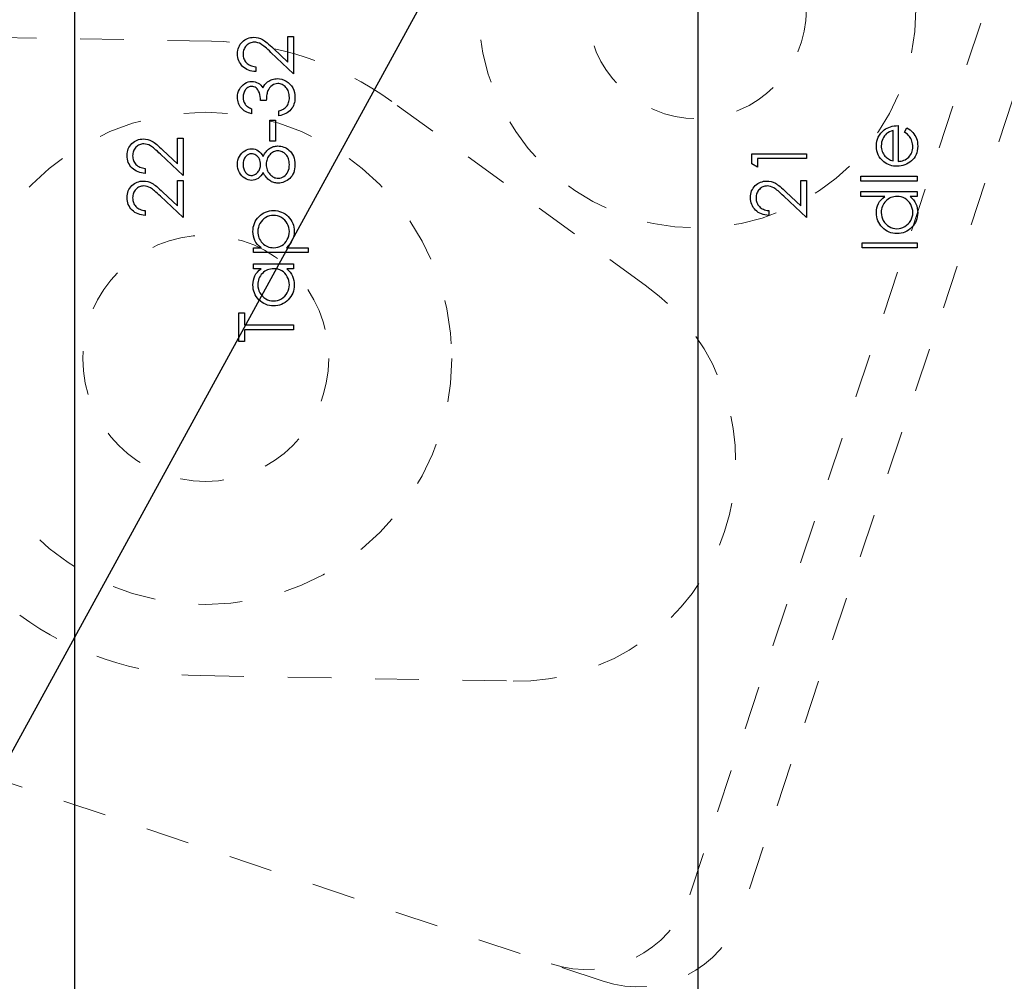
# Model space of a CAD drawing. Header units: inches. Extents: x 0.1 to 87.3, y 0.1 to 33.9.
# Tile 23 of 174: x 14.1 to 16.3, y 16.7 to 18.9. Entities that reach past the tile are written whole.
import ezdxf

# ---------------------------------------------------------------- set-up
doc = ezdxf.new("R2010")
doc.units = ezdxf.units.IN
doc.header["$MEASUREMENT"] = 0
doc.linetypes.add('CENTERX2', pattern=[0.8, 0.5, -0.1, 0.1, -0.1])
doc.linetypes.add('DOT2', pattern=[0.025, 0, -0.025])
doc.layers.add('DIMENSIONS', color=171, linetype='Continuous')
doc.layers.add('NOTES', color=5, linetype='Continuous')
doc.styles.add('SLDTEXTSTYLE0', font='TXT', dxfattribs={"width": 0.75})
doc.dimstyles.new('SLDDIMSTYLE7', dxfattribs={"dimtxt": 0.125, "dimasz": 0.13, "dimexe": 0, "dimexo": 0.0625, "dimgap": 0.03125, "dimtad": 0, "dimtih": 1, "dimtoh": 1, "dimdec": 1, "dimrnd": 1e-09, "dimzin": 12, "dimdsep": 46, "dimtxsty": 'SLDTEXTSTYLE0', "dimsah": 1, "dimcen": 0.09, "dimadec": 0, "dimazin": 3, "dimtfac": 1, "dimtdec": 1, "dimtofl": 0, "dimtmove": 0, "dimatfit": 3, "dimfxl": 1, "dimfrac": 2, "dimtolj": 1, "dimtzin": 12, "dimarcsym": 0})
doc.dimstyles.new('SLDDIMSTYLE9', dxfattribs={"dimtxt": 0.18, "dimasz": 0.13, "dimexe": 0, "dimexo": 0.0625, "dimgap": 0, "dimtad": 0, "dimtih": 1, "dimtoh": 1, "dimdec": 0, "dimrnd": 1e-09, "dimzin": 0, "dimdsep": 46, "dimtxsty": 'Standard', "dimsah": 1, "dimcen": 0.09, "dimadec": 0, "dimazin": 0, "dimtfac": 0.13, "dimtdec": 0, "dimtofl": 0, "dimtmove": 0, "dimatfit": 3, "dimfxl": 1, "dimfrac": 2, "dimtolj": 1, "dimtzin": 0, "dimarcsym": 0})

# ---------------------------------------------------------------- blocks, each defined once
blk = doc.blocks.new('_D_10')
at = {"layer": 'DIMENSIONS'}
for p, q in [((2.8197, 20.8042), (2.8197, 14.5427)), ((48.3846, 20.3884), (48.3846, 14.5427)), ((2.8197, 14.6677), (27.4208, 14.6677)), ((48.3846, 14.6677), (27.7909, 14.6677))]:
    blk.add_line(p, q, dxfattribs=at)
for centre, start, end in [((27.6426, 14.655), 153.4349, 206.5651), ((27.569, 14.655), 333.4349, 26.5651)]:
    blk.add_arc(centre, 0.2219, start, end, dxfattribs=at)
for points in [[(2.8197, 14.6677), (2.9497, 14.6477), (2.9497, 14.6877)], [(48.3846, 14.6677), (48.2546, 14.6877), (48.2546, 14.6477)]]:
    blk.add_solid(points, dxfattribs=at)
at = {"layer": 'DIMENSIONS', "insert": (27.4442, 14.7169), "char_height": 0.125, "attachment_point": 1, "style": 'SLDTEXTSTYLE0'}
blk.add_mtext('45.6', dxfattribs=at)

msp = doc.modelspace()

# ---------------------------------------------------------------- linework, layer by layer
at = {"color": 7, "linetype": 'CENTERX2'}
for p, q in [((14.18457, 17.28335), (14.18457, 23.59335)), ((15.60957, 17.28335), (15.60957, 23.59335))]:
    msp.add_line(p, q, dxfattribs=at)
at = {"color": 7, "linetype": 'DOT2', "lineweight": 18}
for p, q in [((17.02514, 20.76859), (15.70879, 16.8263)), ((15.59022, 16.86589), (16.30284, 19.00006)), ((14.4968, 18.81673), (13.78145, 18.8293)), ((15.48879, 18.25921), (14.9094, 18.67896)), ((14.47132, 17.36696), (15.18666, 17.35438)), ((15.39248, 16.66835), (13.41368, 17.32909))]:
    msp.add_line(p, q, dxfattribs=at)
at = {"color": 7, "linetype": 'Continuous'}
for p, q in [((14.18457, 16.36386), (14.18457, 20.59835)), ((15.60957, 16.36386), (15.60957, 20.59835))]:
    msp.add_line(p, q, dxfattribs=at)
at = {"color": 7, "linetype": 'Continuous', "flags": 128}
for points in [[(14.59826, 18.75835), (14.59825, 18.74713), (14.59825, 18.74713), (14.59379, 18.74743), (14.58954, 18.74808), (14.5855, 18.74906), (14.58165, 18.75041), (14.57802, 18.75209), (14.57456, 18.75412), (14.57133, 18.75649), (14.5683, 18.75922), (14.56555, 18.7622), (14.56317, 18.76538), (14.56117, 18.76871), (14.55951, 18.77219), (14.55824, 18.77588), (14.55731, 18.77971), (14.55676, 18.78371), (14.55658, 18.7879), (14.55658, 18.7879), (14.55676, 18.792), (14.55728, 18.79593), (14.55814, 18.79964), (14.55936, 18.80317), (14.56092, 18.80647), (14.56282, 18.80958), (14.56505, 18.81251), (14.56765, 18.81521), (14.57048, 18.81767), (14.57344, 18.81977), (14.57652, 18.82157), (14.57972, 18.82305), (14.58303, 18.82418), (14.58648, 18.825), (14.59004, 18.82548), (14.59374, 18.82566), (14.59374, 18.82566), (14.59895, 18.82533), (14.60398, 18.82435), (14.60884, 18.82275), (14.61355, 18.82047), (14.61595, 18.81902), (14.61858, 18.81727), (14.62141, 18.81521), (14.62444, 18.81286), (14.62767, 18.81018), (14.6311, 18.80723), (14.63473, 18.80395), (14.63859, 18.80037), (14.63859, 18.80037), (14.67197, 18.76909), (14.67197, 18.76909), (14.67197, 18.82726), (14.67197, 18.82726), (14.68479, 18.82726), (14.68479, 18.82726), (14.68479, 18.74232), (14.68479, 18.74232), (14.63306, 18.7908), (14.63306, 18.7908), (14.62935, 18.79433), (14.62589, 18.79754), (14.62269, 18.80042), (14.61973, 18.80297), (14.617, 18.8052), (14.61455, 18.80713), (14.61232, 18.8087), (14.61034, 18.80998), (14.60659, 18.81193), (14.60273, 18.81334), (14.5988, 18.81416), (14.59474, 18.81444), (14.59474, 18.81444), (14.59219, 18.81431), (14.58974, 18.81394), (14.58738, 18.81334), (14.5851, 18.81248), (14.5829, 18.81136), (14.58082, 18.81001), (14.57882, 18.80843), (14.57689, 18.80657), (14.57514, 18.80455), (14.57361, 18.80242), (14.57233, 18.80019), (14.57128, 18.79784), (14.57046, 18.79536), (14.56988, 18.7928), (14.56953, 18.79012), (14.5694, 18.78732), (14.5694, 18.78732), (14.56953, 18.78439), (14.56988, 18.78158), (14.57046, 18.77891), (14.57131, 18.77635), (14.57236, 18.77392), (14.57366, 18.77162), (14.57519, 18.76944), (14.57697, 18.76739), (14.57897, 18.76551), (14.58115, 18.76386), (14.58353, 18.7624), (14.58608, 18.76115), (14.58883, 18.76013), (14.59179, 18.75932), (14.59492, 18.75872), (14.59825, 18.75835)], [(14.58865, 18.66219), (14.58863, 18.65098), (14.58863, 18.65098), (14.58488, 18.65195), (14.58137, 18.65315), (14.57807, 18.65453), (14.57499, 18.65613), (14.57213, 18.65791), (14.5695, 18.65992), (14.56707, 18.66212), (14.5649, 18.66452), (14.56294, 18.66708), (14.56127, 18.66976), (14.55984, 18.67254), (14.55866, 18.67544), (14.55776, 18.67847), (14.55711, 18.6816), (14.55671, 18.68483), (14.55658, 18.68819), (14.55658, 18.68819), (14.55686, 18.69307), (14.55771, 18.69778), (14.55911, 18.70231), (14.56107, 18.70669), (14.56349, 18.71075), (14.56632, 18.7143), (14.56955, 18.71738), (14.57316, 18.71999), (14.57702, 18.72204), (14.58095, 18.72352), (14.58495, 18.72439), (14.58906, 18.72469), (14.58906, 18.72469), (14.59302, 18.72447), (14.59675, 18.72379), (14.60028, 18.72264), (14.60361, 18.72104), (14.60671, 18.71898), (14.60962, 18.71648), (14.6123, 18.71353), (14.61478, 18.7101), (14.61478, 18.7101), (14.6168, 18.71403), (14.61928, 18.71761), (14.62214, 18.72081), (14.62544, 18.72364), (14.62544, 18.72364), (14.62795, 18.7254), (14.63055, 18.7269), (14.63321, 18.7282), (14.63596, 18.72925), (14.63876, 18.73005), (14.64164, 18.73063), (14.64462, 18.73098), (14.64765, 18.7311), (14.64765, 18.7311), (14.65289, 18.73075), (14.658, 18.72968), (14.663, 18.7279), (14.66786, 18.7254), (14.67239, 18.72229), (14.6764, 18.71868), (14.67983, 18.71453), (14.68274, 18.70987), (14.68504, 18.70481), (14.68669, 18.69945), (14.68767, 18.69379), (14.68799, 18.68786), (14.68799, 18.68786), (14.68784, 18.68385), (14.68742, 18.68), (14.68667, 18.67632), (14.68566, 18.67281), (14.68434, 18.66948), (14.68274, 18.66633), (14.68083, 18.66332), (14.67863, 18.66049), (14.67615, 18.65786), (14.6734, 18.65548), (14.67037, 18.65333), (14.66708, 18.65143), (14.6635, 18.64975), (14.65965, 18.64832), (14.65554, 18.64712), (14.65113, 18.64617), (14.65113, 18.64617), (14.65113, 18.65739), (14.65113, 18.65739), (14.65401, 18.65829), (14.65669, 18.65926), (14.65917, 18.66037), (14.66143, 18.66154), (14.66348, 18.66279), (14.66533, 18.66417), (14.66698, 18.66562), (14.66841, 18.66718), (14.66841, 18.66718), (14.66999, 18.66931), (14.67137, 18.67156), (14.67254, 18.67396), (14.6735, 18.67649), (14.67422, 18.67917), (14.67475, 18.682), (14.67507, 18.68496), (14.67517, 18.68806), (14.67517, 18.68806), (14.67505, 18.69157), (14.67467, 18.6949), (14.67407, 18.69805), (14.67319, 18.70103), (14.67209, 18.70381), (14.67072, 18.70644), (14.66911, 18.70887), (14.66726, 18.71115), (14.66523, 18.7132), (14.66313, 18.71498), (14.66095, 18.71648), (14.65867, 18.71771), (14.65632, 18.71866), (14.65386, 18.71934), (14.65133, 18.71976), (14.64873, 18.71989), (14.64873, 18.71989), (14.64525, 18.71961), (14.64187, 18.71881), (14.63861, 18.71746), (14.63546, 18.71555), (14.63258, 18.7132), (14.63005, 18.7105), (14.62792, 18.70739), (14.62617, 18.70394), (14.62542, 18.70201), (14.62474, 18.6998), (14.62417, 18.69738), (14.62364, 18.69467), (14.62319, 18.69174), (14.62281, 18.68856), (14.62251, 18.68511), (14.62229, 18.68142), (14.62229, 18.68142), (14.60947, 18.68142), (14.60947, 18.68142), (14.60929, 18.68606), (14.60874, 18.69046), (14.60782, 18.69467), (14.60651, 18.69865), (14.60494, 18.70228), (14.60316, 18.70536), (14.60115, 18.70792), (14.59898, 18.70995), (14.59665, 18.7115), (14.59422, 18.7126), (14.59166, 18.71325), (14.58901, 18.71348), (14.58901, 18.71348), (14.58706, 18.71338), (14.58515, 18.71303), (14.58333, 18.71247), (14.58157, 18.7117), (14.5799, 18.7107), (14.57827, 18.70947), (14.57672, 18.70802), (14.57521, 18.70634), (14.57386, 18.70451), (14.57268, 18.70256), (14.57168, 18.70048), (14.57086, 18.69828), (14.57023, 18.69597), (14.56978, 18.69354), (14.5695, 18.69099), (14.5694, 18.68834), (14.5694, 18.68834), (14.56968, 18.68408), (14.57051, 18.6801), (14.57186, 18.67644), (14.57379, 18.67306), (14.57499, 18.67148), (14.57636, 18.66998), (14.57792, 18.66853), (14.5797, 18.66715), (14.58165, 18.6658), (14.58378, 18.66455), (14.58611, 18.66335), (14.58863, 18.66219)], [(14.6303, 18.58848), (14.6303, 18.63655), (14.6303, 18.63655), (14.64312, 18.63655), (14.64312, 18.63655), (14.64312, 18.58848), (14.64312, 18.58848), (14.6303, 18.58848)], [(16.08096, 18.60896), (16.08618, 18.61892), (16.08618, 18.61892), (16.09036, 18.61647), (16.09411, 18.61384), (16.09744, 18.61104), (16.10035, 18.60803), (16.1029, 18.60485), (16.10511, 18.6015), (16.10701, 18.59792), (16.10856, 18.59416), (16.10979, 18.59018), (16.11069, 18.58595), (16.11122, 18.58146), (16.11139, 18.57673), (16.11139, 18.57673), (16.11117, 18.57147), (16.11049, 18.56652), (16.10936, 18.56186), (16.10779, 18.55748), (16.10576, 18.55342), (16.10328, 18.54964), (16.10035, 18.54613), (16.09697, 18.54295), (16.09331, 18.5401), (16.08953, 18.53762), (16.08562, 18.53554), (16.08162, 18.53384), (16.07746, 18.53249), (16.07323, 18.53153), (16.06885, 18.53098), (16.06437, 18.53078), (16.06437, 18.53078), (16.06016, 18.53096), (16.05605, 18.53143), (16.05207, 18.53226), (16.04819, 18.53341), (16.04443, 18.53489), (16.0408, 18.53669), (16.03727, 18.53885), (16.03387, 18.5413), (16.03387, 18.5413), (16.02989, 18.54478), (16.02643, 18.54854), (16.0235, 18.55257), (16.0211, 18.5569), (16.01924, 18.56151), (16.01792, 18.56639), (16.01712, 18.57155), (16.01684, 18.57701), (16.01684, 18.57701), (16.01712, 18.58262), (16.01797, 18.58795), (16.01937, 18.59298), (16.02135, 18.59772), (16.02385, 18.60217), (16.02696, 18.60633), (16.03061, 18.61021), (16.03482, 18.61379), (16.03482, 18.61379), (16.0381, 18.6161), (16.04155, 18.61807), (16.04524, 18.61978), (16.04909, 18.62115), (16.05315, 18.62226), (16.0574, 18.62306), (16.06186, 18.62353), (16.06652, 18.62373), (16.06652, 18.62373), (16.06652, 18.542), (16.06652, 18.542), (16.07012, 18.54223), (16.07358, 18.54273), (16.07686, 18.54353), (16.07997, 18.54463), (16.0829, 18.54598), (16.08567, 18.54764), (16.08828, 18.54959), (16.09073, 18.55182), (16.09294, 18.55427), (16.09486, 18.55685), (16.09649, 18.55958), (16.09782, 18.56246), (16.09885, 18.56546), (16.09957, 18.56862), (16.10002, 18.5719), (16.10017, 18.57533), (16.10017, 18.57533), (16.10005, 18.57869), (16.09965, 18.58197), (16.09897, 18.58522), (16.09802, 18.58843), (16.09687, 18.59151), (16.09554, 18.59434), (16.09404, 18.59691), (16.09236, 18.59927), (16.09033, 18.60155), (16.08775, 18.60393), (16.08462, 18.6064), (16.08094, 18.60896)], [(14.34574, 18.52598), (14.34574, 18.51476), (14.34574, 18.51476), (14.34128, 18.51506), (14.33702, 18.51571), (14.33299, 18.51669), (14.32914, 18.51804), (14.32551, 18.51972), (14.32205, 18.52174), (14.31882, 18.52412), (14.31579, 18.52685), (14.31304, 18.52983), (14.31066, 18.53301), (14.30865, 18.53634), (14.307, 18.53982), (14.30572, 18.5435), (14.3048, 18.54734), (14.30425, 18.55134), (14.30407, 18.55552), (14.30407, 18.55552), (14.30425, 18.55963), (14.30477, 18.56356), (14.30562, 18.56727), (14.30685, 18.5708), (14.3084, 18.5741), (14.31031, 18.57721), (14.31254, 18.58014), (14.31514, 18.58284), (14.31797, 18.5853), (14.32092, 18.5874), (14.324, 18.5892), (14.32721, 18.59068), (14.33051, 18.59181), (14.33397, 18.59263), (14.33753, 18.59311), (14.34123, 18.59328), (14.34123, 18.59328), (14.34644, 18.59296), (14.35147, 18.59198), (14.35633, 18.59038), (14.36104, 18.5881), (14.36344, 18.58665), (14.36607, 18.5849), (14.3689, 18.58284), (14.37193, 18.58049), (14.37516, 18.57781), (14.37859, 18.57485), (14.38222, 18.57157), (14.38608, 18.56799), (14.38608, 18.56799), (14.41946, 18.53672), (14.41946, 18.53672), (14.41946, 18.59489), (14.41946, 18.59489), (14.43228, 18.59489), (14.43228, 18.59489), (14.43228, 18.50995), (14.43228, 18.50995), (14.38054, 18.55843), (14.38054, 18.55843), (14.37684, 18.56196), (14.37338, 18.56516), (14.37018, 18.56804), (14.36722, 18.5706), (14.36449, 18.57283), (14.36204, 18.57475), (14.35981, 18.57633), (14.35783, 18.57761), (14.35408, 18.57956), (14.35022, 18.58096), (14.34629, 18.58179), (14.34223, 18.58207), (14.34223, 18.58207), (14.33968, 18.58194), (14.33723, 18.58156), (14.33487, 18.58096), (14.33259, 18.58011), (14.33039, 18.57899), (14.32831, 18.57763), (14.32631, 18.57606), (14.32438, 18.5742), (14.32263, 18.57217), (14.3211, 18.57005), (14.31982, 18.56782), (14.31877, 18.56546), (14.31794, 18.56299), (14.31737, 18.56043), (14.31702, 18.55775), (14.31689, 18.55495), (14.31689, 18.55495), (14.31702, 18.55202), (14.31737, 18.54921), (14.31794, 18.54653), (14.3188, 18.54398), (14.31985, 18.54155), (14.32115, 18.53925), (14.32268, 18.53707), (14.32445, 18.53502), (14.32646, 18.53314), (14.32864, 18.53148), (14.33102, 18.53003), (14.33357, 18.52878), (14.33632, 18.52775), (14.33928, 18.52695), (14.34241, 18.52635), (14.34574, 18.52598)], [(16.05531, 18.61251), (16.05087, 18.61119), (16.04694, 18.60956), (16.04343, 18.60768), (16.04043, 18.60553), (16.03777, 18.60307), (16.03542, 18.60022), (16.03329, 18.59701), (16.03146, 18.59343), (16.02999, 18.58963), (16.02891, 18.5857), (16.02828, 18.58169), (16.02806, 18.57758), (16.02806, 18.57758), (16.02818, 18.57423), (16.02858, 18.57097), (16.02926, 18.56784), (16.03021, 18.56486), (16.03141, 18.56196), (16.03287, 18.5592), (16.03462, 18.55657), (16.03662, 18.55405), (16.03662, 18.55405), (16.03827, 18.55229), (16.04013, 18.55067), (16.04216, 18.54914), (16.04441, 18.54774), (16.04684, 18.54643), (16.04947, 18.54523), (16.05227, 18.54416), (16.0553, 18.54318), (16.0553, 18.54318), (16.0553, 18.61251)], [(14.61515, 18.55309), (14.61678, 18.55615), (14.61846, 18.55898), (14.62018, 18.56158), (14.62199, 18.56399), (14.62384, 18.56619), (14.62574, 18.56817), (14.6277, 18.56992), (14.62973, 18.57147), (14.6318, 18.57283), (14.63398, 18.574), (14.63621, 18.575), (14.63849, 18.57581), (14.64087, 18.57646), (14.6433, 18.57691), (14.6458, 18.57716), (14.64838, 18.57726), (14.64838, 18.57726), (14.65199, 18.57711), (14.65549, 18.57666), (14.6589, 18.57593), (14.6622, 18.5749), (14.66538, 18.57355), (14.66844, 18.57192), (14.67142, 18.57002), (14.67427, 18.56779), (14.67427, 18.56779), (14.67748, 18.56474), (14.68028, 18.56138), (14.68263, 18.5577), (14.68456, 18.5537), (14.68607, 18.54939), (14.68714, 18.54478), (14.68777, 18.53985), (14.68799, 18.53461), (14.68799, 18.53461), (14.68779, 18.52958), (14.68724, 18.52485), (14.68629, 18.52042), (14.68499, 18.51634), (14.68329, 18.51253), (14.68121, 18.50907), (14.67878, 18.50592), (14.67595, 18.50306), (14.67289, 18.50054), (14.66976, 18.49836), (14.66656, 18.49653), (14.6633, 18.495), (14.65992, 18.49382), (14.65649, 18.493), (14.65299, 18.4925), (14.64941, 18.49232), (14.64941, 18.49232), (14.64678, 18.49242), (14.64422, 18.4927), (14.64174, 18.49315), (14.63932, 18.49377), (14.63696, 18.4946), (14.63466, 18.4956), (14.63243, 18.49678), (14.63028, 18.49813), (14.62817, 18.49971), (14.62614, 18.50149), (14.62417, 18.50352), (14.62226, 18.50577), (14.62039, 18.50822), (14.61858, 18.51093), (14.61683, 18.51383), (14.61515, 18.51699), (14.61515, 18.51699), (14.61267, 18.5127), (14.60992, 18.509), (14.60686, 18.50587), (14.60353, 18.50329), (14.6, 18.50129), (14.59635, 18.49988), (14.59257, 18.49901), (14.58866, 18.49873), (14.58866, 18.49873), (14.58468, 18.49903), (14.58075, 18.49993), (14.57684, 18.50146), (14.57298, 18.50357), (14.56938, 18.50622), (14.56617, 18.50932), (14.56337, 18.51288), (14.56097, 18.51691), (14.55904, 18.52127), (14.55768, 18.5258), (14.55686, 18.53048), (14.55658, 18.53537), (14.55658, 18.53537), (14.55686, 18.54012), (14.55768, 18.54468), (14.55909, 18.54906), (14.56102, 18.55327), (14.56342, 18.55718), (14.56625, 18.56061), (14.56943, 18.56361), (14.57303, 18.56617), (14.57689, 18.56822), (14.58085, 18.56967), (14.58488, 18.57055), (14.58901, 18.57085), (14.58901, 18.57085), (14.59307, 18.57057), (14.5969, 18.56975), (14.60048, 18.56834), (14.60386, 18.56642), (14.60701, 18.56391), (14.60994, 18.56088), (14.61267, 18.55725), (14.61515, 18.55309)], [(14.5694, 18.53474), (14.5695, 18.53211), (14.56975, 18.52961), (14.5702, 18.52723), (14.57083, 18.52495), (14.57163, 18.52277), (14.57263, 18.52074), (14.57379, 18.51881), (14.57514, 18.51699), (14.57662, 18.51533), (14.57814, 18.51391), (14.57977, 18.5127), (14.58145, 18.5117), (14.58318, 18.51095), (14.585, 18.5104), (14.58688, 18.51005), (14.58883, 18.50995), (14.58883, 18.50995), (14.59079, 18.51008), (14.59267, 18.51043), (14.59452, 18.511), (14.59632, 18.51185), (14.59807, 18.51291), (14.5998, 18.51421), (14.60145, 18.51573), (14.60308, 18.51751), (14.60458, 18.51944), (14.60589, 18.52147), (14.60696, 18.52355), (14.60787, 18.52573), (14.60857, 18.52798), (14.60907, 18.53031), (14.60937, 18.53271), (14.60947, 18.53519), (14.60947, 18.53519), (14.60929, 18.53837), (14.60874, 18.54148), (14.60784, 18.54448), (14.60656, 18.54741), (14.60499, 18.55014), (14.60316, 18.55254), (14.60103, 18.55462), (14.59865, 18.5564), (14.59615, 18.5578), (14.59364, 18.55883), (14.59111, 18.55943), (14.58858, 18.55963), (14.58858, 18.55963), (14.58681, 18.55953), (14.58508, 18.55923), (14.58338, 18.55873), (14.58172, 18.55803), (14.5801, 18.55713), (14.57849, 18.55605), (14.57694, 18.55475), (14.57541, 18.55324), (14.57401, 18.55157), (14.57278, 18.54971), (14.57176, 18.54766), (14.57091, 18.54543), (14.57026, 18.54303), (14.56978, 18.54045), (14.5695, 18.53769), (14.5694, 18.53474)], [(14.62231, 18.53547), (14.62241, 18.53214), (14.62281, 18.52896), (14.62344, 18.5259), (14.62434, 18.523), (14.62552, 18.52022), (14.62692, 18.51756), (14.6286, 18.51506), (14.63053, 18.5127), (14.63263, 18.51055), (14.63483, 18.5087), (14.63711, 18.50712), (14.63947, 18.50584), (14.64192, 18.50482), (14.64445, 18.50412), (14.64708, 18.50369), (14.64978, 18.50354), (14.64978, 18.50354), (14.65314, 18.50379), (14.65639, 18.50452), (14.65955, 18.50574), (14.6626, 18.50745), (14.66546, 18.5096), (14.66794, 18.51215), (14.67009, 18.51508), (14.67189, 18.51841), (14.67332, 18.52209), (14.67435, 18.52603), (14.67497, 18.53026), (14.67517, 18.53474), (14.67517, 18.53474), (14.67505, 18.53825), (14.67467, 18.54155), (14.67405, 18.54468), (14.67319, 18.54761), (14.67207, 18.55037), (14.67069, 18.55294), (14.66909, 18.55535), (14.66721, 18.55755), (14.66518, 18.55953), (14.66305, 18.56126), (14.66085, 18.56273), (14.65857, 18.56391), (14.65622, 18.56484), (14.65376, 18.56551), (14.65123, 18.56591), (14.64861, 18.56604), (14.64861, 18.56604), (14.64605, 18.56589), (14.6436, 18.56549), (14.64119, 18.56479), (14.63886, 18.56381), (14.63661, 18.56253), (14.63443, 18.56101), (14.6323, 18.55918), (14.63028, 18.55708), (14.6284, 18.55477), (14.62677, 18.55237), (14.62542, 18.54984), (14.62429, 18.54718), (14.62342, 18.54443), (14.62279, 18.54155), (14.62241, 18.53857), (14.62229, 18.53547)], [(15.73229, 18.53652), (15.73228, 18.55963), (15.73228, 18.55963), (15.85728, 18.55963), (15.85728, 18.55963), (15.85728, 18.54841), (15.85728, 18.54841), (15.7451, 18.54841), (15.7451, 18.54841), (15.7451, 18.52918), (15.7451, 18.52918), (15.73228, 18.53652)], [(15.98159, 18.49713), (15.98158, 18.50835), (15.98158, 18.50835), (16.10979, 18.50835), (16.10979, 18.50835), (16.10979, 18.49713), (16.10979, 18.49713), (15.98158, 18.49713)], [(14.34574, 18.42982), (14.34574, 18.4186), (14.34574, 18.4186), (14.34128, 18.4189), (14.33702, 18.41956), (14.33299, 18.42053), (14.32914, 18.42188), (14.32551, 18.42356), (14.32205, 18.42559), (14.31882, 18.42797), (14.31579, 18.4307), (14.31304, 18.43368), (14.31066, 18.43686), (14.30865, 18.44019), (14.307, 18.44367), (14.30572, 18.44735), (14.3048, 18.45118), (14.30425, 18.45519), (14.30407, 18.45937), (14.30407, 18.45937), (14.30425, 18.46348), (14.30477, 18.46741), (14.30562, 18.47111), (14.30685, 18.47464), (14.3084, 18.47795), (14.31031, 18.48105), (14.31254, 18.48398), (14.31514, 18.48669), (14.31797, 18.48914), (14.32092, 18.49125), (14.324, 18.49305), (14.32721, 18.49453), (14.33051, 18.49565), (14.33397, 18.49648), (14.33753, 18.49695), (14.34123, 18.49713), (14.34123, 18.49713), (14.34644, 18.4968), (14.35147, 18.49583), (14.35633, 18.49423), (14.36104, 18.49195), (14.36344, 18.49049), (14.36607, 18.48874), (14.3689, 18.48669), (14.37193, 18.48433), (14.37516, 18.48166), (14.37859, 18.4787), (14.38222, 18.47542), (14.38608, 18.47184), (14.38608, 18.47184), (14.41946, 18.44056), (14.41946, 18.44056), (14.41946, 18.49873), (14.41946, 18.49873), (14.43228, 18.49873), (14.43228, 18.49873), (14.43228, 18.4138), (14.43228, 18.4138), (14.38054, 18.46227), (14.38054, 18.46227), (14.37684, 18.4658), (14.37338, 18.46901), (14.37018, 18.47189), (14.36722, 18.47444), (14.36449, 18.47667), (14.36204, 18.4786), (14.35981, 18.48018), (14.35783, 18.48145), (14.35408, 18.48341), (14.35022, 18.48481), (14.34629, 18.48564), (14.34223, 18.48591), (14.34223, 18.48591), (14.33968, 18.48579), (14.33723, 18.48541), (14.33487, 18.48481), (14.33259, 18.48396), (14.33039, 18.48283), (14.32831, 18.48148), (14.32631, 18.4799), (14.32438, 18.47805), (14.32263, 18.47602), (14.3211, 18.47389), (14.31982, 18.47166), (14.31877, 18.46931), (14.31794, 18.46683), (14.31737, 18.46428), (14.31702, 18.4616), (14.31689, 18.45879), (14.31689, 18.45879), (14.31702, 18.45586), (14.31737, 18.45306), (14.31794, 18.45038), (14.3188, 18.44783), (14.31985, 18.4454), (14.32115, 18.44309), (14.32268, 18.44091), (14.32445, 18.43886), (14.32646, 18.43698), (14.32864, 18.43533), (14.33102, 18.43388), (14.33357, 18.43263), (14.33632, 18.4316), (14.33928, 18.4308), (14.34241, 18.4302), (14.34574, 18.42982)], [(15.77075, 18.42982), (15.77074, 18.4186), (15.77074, 18.4186), (15.76628, 18.4189), (15.76202, 18.41956), (15.75799, 18.42053), (15.75414, 18.42188), (15.75051, 18.42356), (15.74705, 18.42559), (15.74382, 18.42797), (15.74079, 18.4307), (15.73804, 18.43368), (15.73566, 18.43686), (15.73365, 18.44019), (15.732, 18.44367), (15.73072, 18.44735), (15.7298, 18.45118), (15.72925, 18.45519), (15.72907, 18.45937), (15.72907, 18.45937), (15.72925, 18.46348), (15.72977, 18.46741), (15.73062, 18.47111), (15.73185, 18.47464), (15.7334, 18.47795), (15.73531, 18.48105), (15.73754, 18.48398), (15.74014, 18.48669), (15.74297, 18.48914), (15.74592, 18.49125), (15.749, 18.49305), (15.75221, 18.49453), (15.75551, 18.49565), (15.75897, 18.49648), (15.76253, 18.49695), (15.76623, 18.49713), (15.76623, 18.49713), (15.77144, 18.4968), (15.77647, 18.49583), (15.78133, 18.49423), (15.78604, 18.49195), (15.78844, 18.49049), (15.79107, 18.48874), (15.7939, 18.48669), (15.79693, 18.48433), (15.80016, 18.48166), (15.80359, 18.4787), (15.80722, 18.47542), (15.81108, 18.47184), (15.81108, 18.47184), (15.84446, 18.44056), (15.84446, 18.44056), (15.84446, 18.49873), (15.84446, 18.49873), (15.85728, 18.49873), (15.85728, 18.49873), (15.85728, 18.4138), (15.85728, 18.4138), (15.80554, 18.46227), (15.80554, 18.46227), (15.80184, 18.4658), (15.79838, 18.46901), (15.79518, 18.47189), (15.79222, 18.47444), (15.78949, 18.47667), (15.78704, 18.4786), (15.78481, 18.48018), (15.78283, 18.48145), (15.77908, 18.48341), (15.77522, 18.48481), (15.77129, 18.48564), (15.76723, 18.48591), (15.76723, 18.48591), (15.76468, 18.48579), (15.76223, 18.48541), (15.75987, 18.48481), (15.75759, 18.48396), (15.75539, 18.48283), (15.75331, 18.48148), (15.75131, 18.4799), (15.74938, 18.47805), (15.74763, 18.47602), (15.7461, 18.47389), (15.74482, 18.47166), (15.74377, 18.46931), (15.74294, 18.46683), (15.74237, 18.46428), (15.74202, 18.4616), (15.74189, 18.45879), (15.74189, 18.45879), (15.74202, 18.45586), (15.74237, 18.45306), (15.74294, 18.45038), (15.7438, 18.44783), (15.74485, 18.4454), (15.74615, 18.44309), (15.74768, 18.44091), (15.74945, 18.43886), (15.75146, 18.43698), (15.75364, 18.43533), (15.75602, 18.43388), (15.75857, 18.43263), (15.76132, 18.4316), (15.76428, 18.4308), (15.76741, 18.4302), (15.77074, 18.42982)], [(15.98159, 18.47309), (16.10979, 18.47309), (16.10979, 18.47309), (16.10979, 18.46187), (16.10979, 18.46187), (16.09399, 18.46187), (16.09399, 18.46187), (16.09819, 18.45799), (16.10183, 18.45391), (16.10481, 18.44955), (16.10721, 18.445), (16.10904, 18.44021), (16.11034, 18.43523), (16.11114, 18.43), (16.11139, 18.42456), (16.11139, 18.42456), (16.11117, 18.41973), (16.11051, 18.41507), (16.10944, 18.41059), (16.10794, 18.40628), (16.10598, 18.40218), (16.1036, 18.39822), (16.1008, 18.39447), (16.09754, 18.39088), (16.09399, 18.3876), (16.09026, 18.38478), (16.08633, 18.3824), (16.08219, 18.38042), (16.07789, 18.37889), (16.07341, 18.37781), (16.06872, 18.37716), (16.06386, 18.37694), (16.06386, 18.37694), (16.05911, 18.37716), (16.0545, 18.37781), (16.05009, 18.37892), (16.04584, 18.38047), (16.04178, 18.38245), (16.0379, 18.38485), (16.03417, 18.3877), (16.03064, 18.39101), (16.02741, 18.39462), (16.0246, 18.39842), (16.02222, 18.40238), (16.0203, 18.40653), (16.01877, 18.41087), (16.01769, 18.41537), (16.01706, 18.42006), (16.01684, 18.42491), (16.01684, 18.42491), (16.01714, 18.4305), (16.01804, 18.43581), (16.01954, 18.44084), (16.02165, 18.4456), (16.02438, 18.45008), (16.02768, 18.45431), (16.03161, 18.45822), (16.03612, 18.46187), (16.03612, 18.46187), (15.98158, 18.46187), (15.98158, 18.46187), (15.98158, 18.47309)], [(16.02808, 18.42506), (16.02836, 18.42016), (16.02923, 18.41545), (16.03071, 18.41094), (16.03277, 18.40661), (16.03537, 18.4026), (16.03842, 18.39902), (16.04198, 18.39587), (16.04599, 18.39314), (16.05029, 18.39096), (16.05475, 18.38941), (16.05931, 18.38846), (16.06399, 18.38816), (16.06399, 18.38816), (16.06865, 18.38848), (16.0732, 18.38941), (16.07764, 18.39099), (16.08199, 18.39319), (16.08605, 18.39594), (16.08966, 18.3991), (16.09276, 18.4027), (16.09539, 18.40674), (16.09749, 18.41107), (16.09897, 18.41555), (16.09987, 18.42018), (16.10017, 18.42496), (16.10017, 18.42496), (16.09987, 18.42982), (16.099, 18.43455), (16.09749, 18.43914), (16.09542, 18.44359), (16.09284, 18.44773), (16.08983, 18.45138), (16.08643, 18.45449), (16.08257, 18.45712), (16.07839, 18.45919), (16.07396, 18.4607), (16.06927, 18.46157), (16.06432, 18.46187), (16.06432, 18.46187), (16.06053, 18.4617), (16.0569, 18.4612), (16.05342, 18.46037), (16.05012, 18.45922), (16.04696, 18.45772), (16.04396, 18.45589), (16.04113, 18.45374), (16.03845, 18.45123), (16.03602, 18.4485), (16.03389, 18.44562), (16.03211, 18.44257), (16.03066, 18.43939), (16.02951, 18.43603), (16.02871, 18.43253), (16.02821, 18.42887), (16.02806, 18.42506)], [(14.59345, 18.33367), (14.59344, 18.34489), (14.59344, 18.34489), (14.61034, 18.34489), (14.61034, 18.34489), (14.60586, 18.34857), (14.60201, 18.3525), (14.59883, 18.35671), (14.59627, 18.36119), (14.59434, 18.36594), (14.59294, 18.37095), (14.59212, 18.37624), (14.59184, 18.3818), (14.59184, 18.3818), (14.59206, 18.38665), (14.59269, 18.39136), (14.59377, 18.39587), (14.5953, 18.4002), (14.59722, 18.40436), (14.5996, 18.40831), (14.60241, 18.41212), (14.60564, 18.41572), (14.60917, 18.41903), (14.6129, 18.42188), (14.61678, 18.42431), (14.62084, 18.42629), (14.62509, 18.42784), (14.6295, 18.42895), (14.63411, 18.4296), (14.63886, 18.42982), (14.63886, 18.42982), (14.64372, 18.4296), (14.64841, 18.42895), (14.65289, 18.42787), (14.65719, 18.42634), (14.66133, 18.42436), (14.66526, 18.42196), (14.66899, 18.41913), (14.67254, 18.41585), (14.6758, 18.41227), (14.6786, 18.40851), (14.68098, 18.40456), (14.68294, 18.40045), (14.68444, 18.39614), (14.68551, 18.39166), (14.68617, 18.38698), (14.68639, 18.38215), (14.68639, 18.38215), (14.68612, 18.37671), (14.68526, 18.37148), (14.68384, 18.3665), (14.68183, 18.36171), (14.67928, 18.35718), (14.67615, 18.35285), (14.67247, 18.34877), (14.66824, 18.34489), (14.66824, 18.34489), (14.71844, 18.34489), (14.71844, 18.34489), (14.71844, 18.33367), (14.71844, 18.33367), (14.59344, 18.33367)], [(14.60306, 18.3817), (14.60321, 18.37789), (14.60371, 18.37423), (14.60451, 18.37073), (14.60566, 18.36737), (14.60711, 18.36417), (14.60889, 18.36114), (14.61102, 18.35823), (14.61345, 18.3555), (14.61613, 18.35302), (14.61896, 18.35087), (14.62196, 18.34904), (14.62512, 18.34754), (14.62842, 18.34639), (14.6319, 18.34556), (14.63553, 18.34506), (14.63932, 18.34489), (14.63932, 18.34489), (14.64427, 18.34519), (14.64896, 18.34606), (14.65339, 18.34754), (14.65757, 18.34962), (14.66143, 18.35225), (14.66483, 18.3554), (14.66784, 18.35906), (14.67042, 18.36322), (14.67249, 18.3677), (14.674, 18.37231), (14.67487, 18.37701), (14.67517, 18.38187), (14.67517, 18.38187), (14.67487, 18.38663), (14.67397, 18.39124), (14.67249, 18.39572), (14.67039, 18.40002), (14.66776, 18.40406), (14.66466, 18.40766), (14.66105, 18.41082), (14.65699, 18.41355), (14.65264, 18.41575), (14.6482, 18.41735), (14.64365, 18.41828), (14.63899, 18.4186), (14.63899, 18.4186), (14.63431, 18.4183), (14.62975, 18.41735), (14.62529, 18.4158), (14.62099, 18.4136), (14.61698, 18.41089), (14.61342, 18.40774), (14.61037, 18.40416), (14.60777, 18.40015), (14.60571, 18.39582), (14.60423, 18.39131), (14.60336, 18.3866), (14.60306, 18.3817)], [(15.9848, 18.34489), (15.98479, 18.3561), (15.98479, 18.3561), (16.10979, 18.3561), (16.10979, 18.3561), (16.10979, 18.34489), (16.10979, 18.34489), (15.98479, 18.34489)], [(14.59345, 18.30803), (14.68479, 18.30803), (14.68479, 18.30803), (14.68479, 18.29681), (14.68479, 18.29681), (14.66899, 18.29681), (14.66899, 18.29681), (14.67319, 18.29293), (14.67683, 18.28885), (14.67981, 18.28449), (14.68221, 18.27993), (14.68404, 18.27515), (14.68534, 18.27017), (14.68614, 18.26493), (14.68639, 18.2595), (14.68639, 18.2595), (14.68617, 18.25467), (14.68551, 18.25001), (14.68444, 18.24553), (14.68294, 18.24122), (14.68098, 18.23711), (14.6786, 18.23316), (14.6758, 18.2294), (14.67254, 18.22582), (14.66899, 18.22254), (14.66526, 18.21971), (14.66133, 18.21733), (14.65719, 18.21535), (14.65289, 18.21383), (14.64841, 18.21275), (14.64372, 18.2121), (14.63886, 18.21187), (14.63886, 18.21187), (14.63411, 18.2121), (14.6295, 18.21275), (14.62509, 18.21385), (14.62084, 18.2154), (14.61678, 18.21738), (14.6129, 18.21979), (14.60917, 18.22264), (14.60564, 18.22595), (14.60241, 18.22955), (14.5996, 18.23336), (14.59722, 18.23731), (14.5953, 18.24147), (14.59377, 18.2458), (14.59269, 18.25031), (14.59206, 18.25499), (14.59184, 18.25985), (14.59184, 18.25985), (14.59212, 18.26543), (14.59294, 18.27074), (14.59434, 18.27578), (14.59627, 18.28053), (14.59883, 18.28502), (14.60201, 18.28925), (14.60586, 18.29315), (14.61034, 18.29681), (14.61034, 18.29681), (14.59344, 18.29681), (14.59344, 18.29681), (14.59344, 18.30803)], [(14.60306, 18.26), (14.60336, 18.25509), (14.60423, 18.25039), (14.60571, 18.24588), (14.60777, 18.24155), (14.61037, 18.23754), (14.61342, 18.23396), (14.61698, 18.2308), (14.62099, 18.22807), (14.62529, 18.2259), (14.62975, 18.22434), (14.63431, 18.22339), (14.63899, 18.22309), (14.63899, 18.22309), (14.64365, 18.22342), (14.6482, 18.22434), (14.65264, 18.22592), (14.65699, 18.22812), (14.66105, 18.23088), (14.66466, 18.23403), (14.66776, 18.23764), (14.67039, 18.24167), (14.67249, 18.246), (14.67397, 18.25049), (14.67487, 18.25512), (14.67517, 18.2599), (14.67517, 18.2599), (14.67487, 18.26476), (14.674, 18.26949), (14.67249, 18.27407), (14.67042, 18.27853), (14.66784, 18.28266), (14.66483, 18.28632), (14.66143, 18.28942), (14.65757, 18.29205), (14.65339, 18.29413), (14.64896, 18.29563), (14.64427, 18.29651), (14.63932, 18.29681), (14.63932, 18.29681), (14.63553, 18.29663), (14.6319, 18.29613), (14.62842, 18.29531), (14.62512, 18.29416), (14.62196, 18.29265), (14.61896, 18.29082), (14.61613, 18.28867), (14.61345, 18.28617), (14.61102, 18.28344), (14.60889, 18.28056), (14.60711, 18.2775), (14.60566, 18.27432), (14.60451, 18.27097), (14.60371, 18.26746), (14.60321, 18.26381), (14.60306, 18.26)], [(14.57261, 18.13014), (14.55979, 18.13014), (14.55979, 18.13014), (14.55979, 18.19585), (14.55979, 18.19585), (14.57261, 18.19585), (14.57261, 18.19585), (14.57261, 18.1686), (14.57261, 18.1686), (14.68479, 18.1686), (14.68479, 18.1686), (14.68479, 18.15739), (14.68479, 18.15739), (14.57261, 18.15739), (14.57261, 18.15739), (14.57261, 18.13014)]]:
    msp.add_lwpolyline(points, dxfattribs=at)
at = {"color": 7, "linetype": 'DOT2', "lineweight": 18}
for centre, radius in [((15.60711, 18.88985), 0.5), ((15.60711, 18.88985), 0.25), ((14.48406, 18.09184), 0.5625), ((14.48406, 18.09184), 0.28125)]:
    msp.add_circle(centre, radius, dxfattribs=at)
for centre, radius, start, end in [((14.48406, 18.09184), 0.725, 54.0779, 88.99311), ((15.19545, 17.85431), 0.5, 268.99311, 54.0779), ((14.48406, 18.09184), 0.725, 234.0779, 268.99311), ((15.35309, 16.94507), 0.25, 251.53551, 341.53551), ((15.47166, 16.90548), 0.25, 251.53551, 341.53551)]:
    msp.add_arc(centre, radius, start, end, dxfattribs=at)

# ---------------------------------------------------------------- dimensions: what is measured, and where the dimension line sits
at = {"layer": 'DIMENSIONS'}
dim = msp.add_linear_dim(base=(2.81968, 14.66772), p1=(48.38457, 20.43835), p2=(2.81968, 20.85419), angle=0, text='(<>)', dimstyle='SLDDIMSTYLE7', dxfattribs=at)
dim.commit()
dim.dimension.update_dxf_attribs({"geometry": '_D_10', "text_midpoint": (27.60583, 14.66772), "dimtype": 160})

# ---------------------------------------------------------------- leaders
at = {"layer": 'NOTES'}
msp.add_leader([(16.10867, 20.96805), (13.8774, 16.89477), (13.61577, 16.89477)], dimstyle='SLDDIMSTYLE9', dxfattribs=at)

doc.saveas('drawing.dxf')
